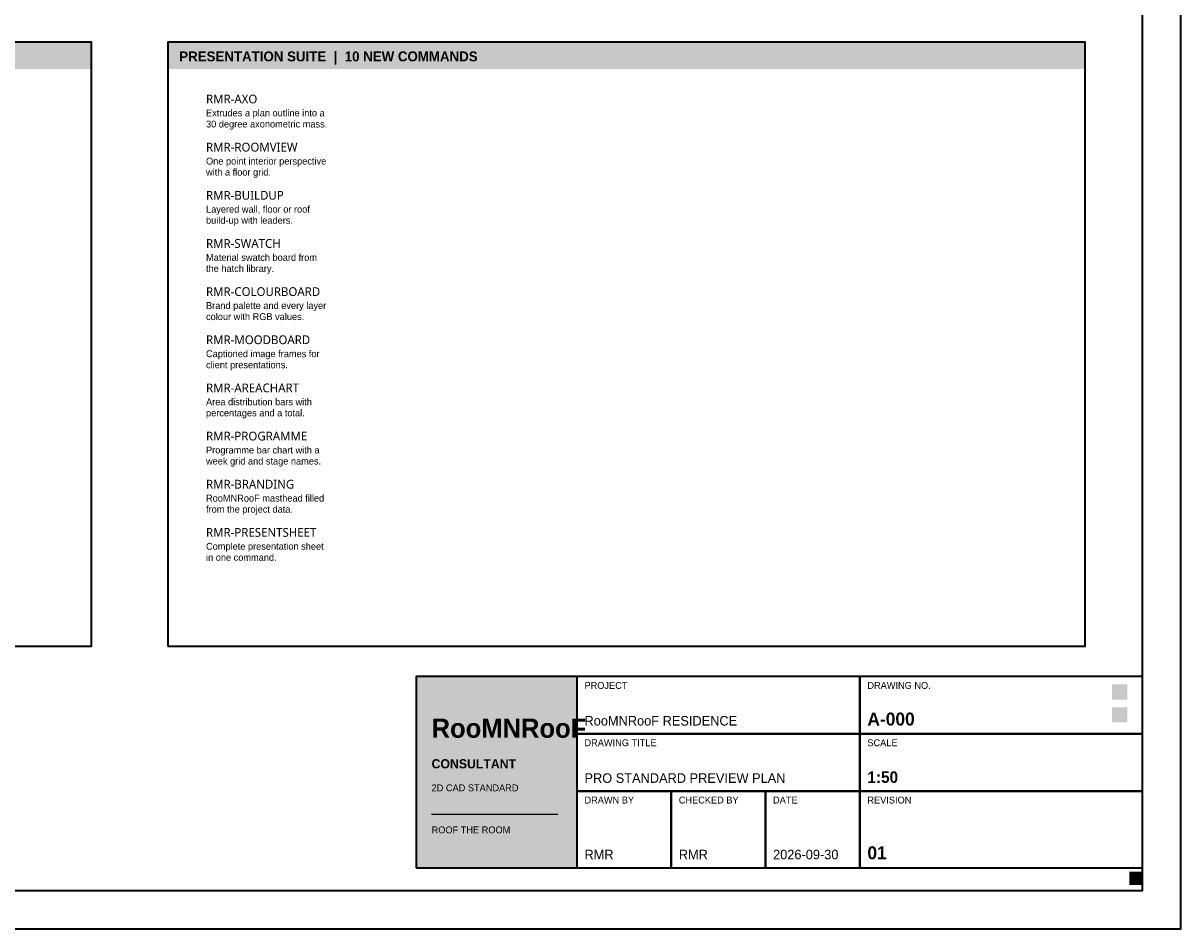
# Model space of a CAD drawing. Header units: millimetres. Extents: x 0 to 841, y 0 to 594.
# Tile 5 of 6: x 538 to 841, y 0 to 237. Entities that reach past the tile are written whole.
import ezdxf

# ---------------------------------------------------------------- set-up
doc = ezdxf.new("R2010")
doc.units = ezdxf.units.MM
for name, color, linetype, lineweight, true_color in [('RMR-A-FRAME', 7, 'Continuous', 35, 0x1f2a33), ('RMR-A-TEXT', 7, 'Continuous', 13, 0x1f2a33), ('RMR-PRES-KEY', 7, 'Continuous', 18, 0xd6a34c), ('RMR-PRES-NORTH', 7, 'Continuous', 18, 0x398982), ('RMR-PRES-TITLE', 7, 'Continuous', 25, 0xc65d48)]:
    doc.layers.add(name, color=color, linetype=linetype, lineweight=lineweight, true_color=true_color)
doc.styles.add('RMR-BODY', font='Aptos.ttf')
doc.styles.add('RMR-HEAD', font='Montserrat-SemiBold.ttf', dxfattribs={"width": 0.95})
doc.styles.add('RMR-MARK', font='RobotoMono-Regular.ttf', dxfattribs={"width": 0.9})
doc.styles.add('RMR-NOTE', font='Aptos.ttf', dxfattribs={"width": 0.95})
doc.styles.add('RMR-NUMBER', font='Montserrat-SemiBold.ttf', dxfattribs={"width": 0.9})
doc.styles.add('RMR-TITLE', font='Montserrat-SemiBold.ttf', dxfattribs={"width": 0.92})

msp = doc.modelspace()

# ---------------------------------------------------------------- linework, layer by layer
at = {"layer": 'RMR-A-FRAME', "true_color": 0x1f2a33}
for points in [[(0, 0), (841, 0), (841, 594), (0, 594), (0, 0)], [(641, 16), (831, 16), (831, 66), (641, 66), (641, 16)], [(683, 51), (757, 51), (757, 66), (683, 66), (683, 51)], [(757, 51), (831, 51), (831, 66), (757, 66), (757, 51)], [(683, 36), (757, 36), (757, 51), (683, 51), (683, 36)], [(757, 36), (831, 36), (831, 51), (757, 51), (757, 36)], [(683, 16), (707.67, 16), (707.67, 36), (683, 36), (683, 16)], [(707.67, 16), (732.33, 16), (732.33, 36), (707.67, 36), (707.67, 16)], [(732.33, 16), (757, 16), (757, 36), (732.33, 36), (732.33, 16)], [(757, 16), (831, 16), (831, 36), (757, 36), (757, 16)]]:
    msp.add_lwpolyline(points, dxfattribs=at)
at = {"layer": 'RMR-A-FRAME', "true_color": 0x398982}
msp.add_lwpolyline([(10, 10), (831, 10), (831, 584), (10, 584), (10, 10)], dxfattribs=at)
at = {"layer": 'RMR-A-FRAME', "true_color": 0x566874}
for points in [[(316, 74), (556, 74), (556, 232), (316, 232), (316, 74)], [(576, 74), (816, 74), (816, 232), (576, 232), (576, 74)]]:
    msp.add_lwpolyline(points, dxfattribs=at)
at = {"layer": 'RMR-PRES-KEY', "true_color": 0xd6a34c}
for points in [[(823, 54), (827, 54), (823, 58), (827, 58)], [(827.5, 11.5), (831, 11.5), (827.5, 15), (831, 15)]]:
    msp.add_solid(points, dxfattribs=at)
at = {"layer": 'RMR-PRES-NORTH', "true_color": 0x398982}
msp.add_solid([(823, 60), (827, 60), (823, 64), (827, 64)], dxfattribs=at)
at = {"layer": 'RMR-PRES-TITLE', "true_color": 0xd6a34c}
msp.add_line((645, 30), (678, 30), dxfattribs=at)
at = {"layer": 'RMR-PRES-TITLE', "true_color": 0xc65d48}
for points in [[(316, 225), (556, 225), (316, 232), (556, 232)], [(576, 225), (816, 225), (576, 232), (816, 232)], [(641, 16), (683, 16), (641, 66), (683, 66)]]:
    msp.add_solid(points, dxfattribs=at)

# ---------------------------------------------------------------- texts
at = {"layer": 'RMR-A-TEXT', "true_color": 0x398982, "style": 'RMR-MARK'}
for s, p in [('RMR-AXO', (586, 216)), ('RMR-ROOMVIEW', (586, 203.4)), ('RMR-BUILDUP', (586, 190.8)), ('RMR-SWATCH', (586, 178.2)), ('RMR-COLOURBOARD', (586, 165.6)), ('RMR-MOODBOARD', (586, 153)), ('RMR-AREACHART', (586, 140.4)), ('RMR-PROGRAMME', (586, 127.8)), ('RMR-BRANDING', (586, 115.2)), ('RMR-PRESENTSHEET', (586, 102.6))]:
    msp.add_text(s, height=2.3, dxfattribs=at).set_placement(p)
at = {"layer": 'RMR-A-TEXT', "true_color": 0x566874, "style": 'RMR-NOTE'}
for s, p in [('Extrudes a plan outline into a', (586, 212.6)), ('30 degree axonometric mass.', (586, 209.7)), ('One point interior perspective', (586, 200)), ('with a floor grid.', (586, 197.1)), ('Layered wall, floor or roof', (586, 187.4)), ('build-up with leaders.', (586, 184.5)), ('Material swatch board from', (586, 174.8)), ('the hatch library.', (586, 171.9)), ('Brand palette and every layer', (586, 162.2)), ('colour with RGB values.', (586, 159.3)), ('Captioned image frames for', (586, 149.6)), ('client presentations.', (586, 146.7)), ('Area distribution bars with', (586, 137)), ('percentages and a total.', (586, 134.1)), ('Programme bar chart with a', (586, 124.4)), ('week grid and stage names.', (586, 121.5)), ('RooMNRooF masthead filled', (586, 111.8)), ('from the project data.', (586, 108.9)), ('Complete presentation sheet', (586, 99.2)), ('in one command.', (586, 96.3)), ('PROJECT', (685, 62.8)), ('DRAWING NO.', (759, 62.8)), ('DRAWING TITLE', (685, 47.8)), ('SCALE', (759, 47.8)), ('DRAWN BY', (685, 32.8)), ('CHECKED BY', (709.67, 32.8)), ('DATE', (734.33, 32.8)), ('REVISION', (759, 32.8))]:
    msp.add_text(s, height=1.8, dxfattribs=at).set_placement(p)
at = {"layer": 'RMR-A-TEXT', "true_color": 0x1f2a33}
for s, height, style, p in [('RooMNRooF RESIDENCE', 2.5, 'RMR-BODY', (685, 53.2)), ('PRO STANDARD PREVIEW PLAN', 2.5, 'RMR-BODY', (685, 38.2)), ('1:50', 3, 'RMR-NUMBER', (759, 38.2)), ('01', 3.4, 'RMR-NUMBER', (759, 18.2)), ('RMR', 2.5, 'RMR-BODY', (685, 18.2)), ('RMR', 2.5, 'RMR-BODY', (709.67, 18.2)), ('2026-09-30', 2.5, 'RMR-BODY', (734.33, 18.2))]:
    msp.add_text(s, height=height, dxfattribs=dict(at, style=style)).set_placement(p)
at = {"layer": 'RMR-A-TEXT', "true_color": 0xc65d48, "style": 'RMR-NUMBER'}
msp.add_text('A-000', height=3.4, dxfattribs=at).set_placement((759, 53.2))
at = {"layer": 'RMR-PRES-TITLE', "true_color": 0xeee1c9}
for s, height, style, p in [('PRESENTATION SUITE  |  10 NEW COMMANDS', 2.6, 'RMR-HEAD', (579, 227)), ('RooMNRooF', 5, 'RMR-TITLE', (645, 50)), ('CONSULTANT', 2.4, 'RMR-HEAD', (645, 42)), ('2D CAD STANDARD', 1.8, 'RMR-NOTE', (645, 36)), ('ROOF THE ROOM', 1.8, 'RMR-NOTE', (645, 25))]:
    msp.add_text(s, height=height, dxfattribs=dict(at, style=style)).set_placement(p)

doc.saveas('drawing.dxf')
